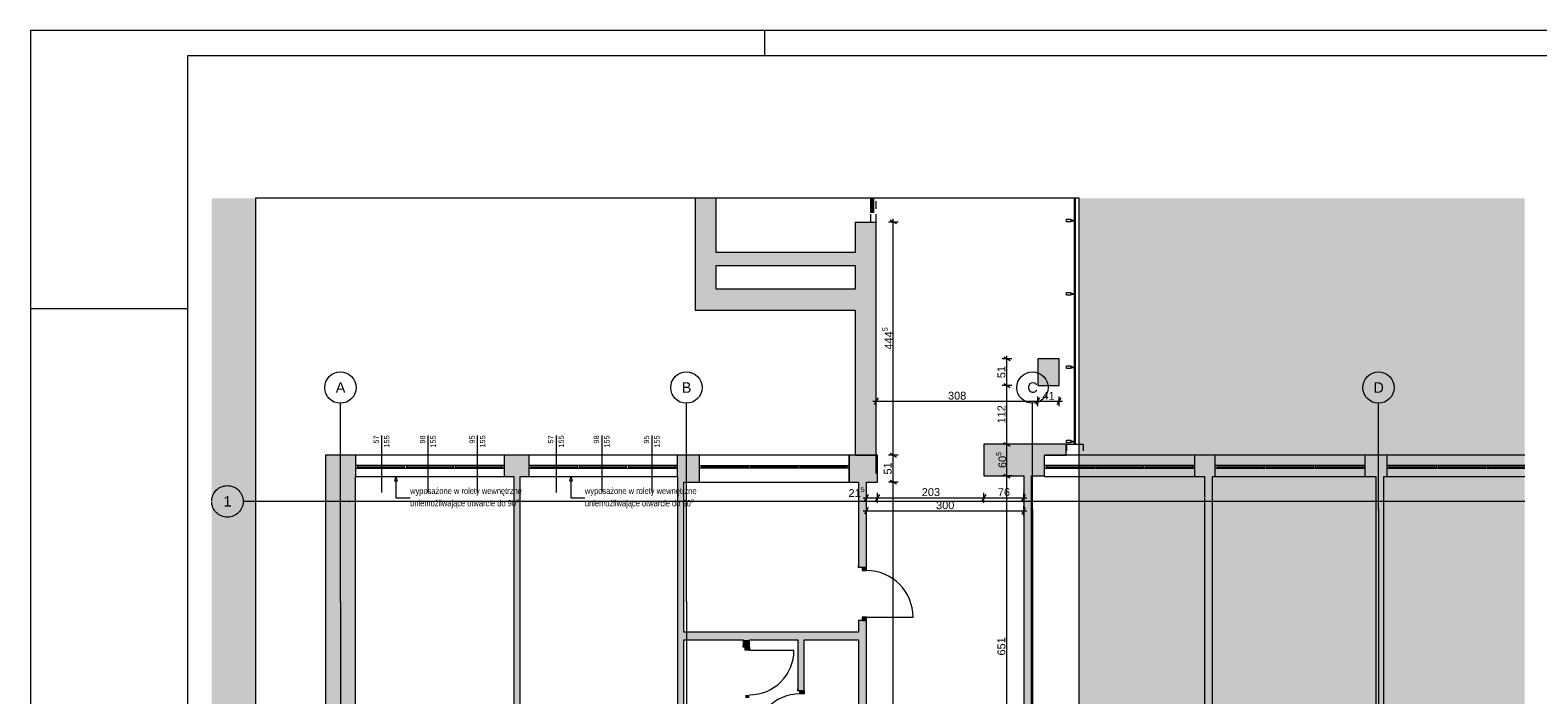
# Paper-space layout 'A-05 INWENTARYZACJA - PIĘTRO 2' of a CAD drawing. Header units: millimetres. Extents: x 0 to 500, y 0 to 350.
# Tile 6 of 11: x 0 to 287, y 223 to 350. Entities that reach past the tile are written whole.
import ezdxf
from ezdxf.xclip import XClip

# ---------------------------------------------------------------- set-up
doc = ezdxf.new("R2010")
doc.units = ezdxf.units.MM
doc.header["$MEASUREMENT"] = 0
doc.header["$XCLIPFRAME"] = 0
for name, pattern in [('DASHDOTX2', [1000, 500, -250, 0, -250]), ('Przer. długie kreski', [2.5, 1.5, -1]), ('PRZERYWANA_DU_A', [550, 350, -200])]:
    doc.linetypes.add(name, pattern=pattern)
for name, color, linetype, lineweight in [('0_Nr_pióra__2', 8, 'Continuous', 13), ('A_podkład_Nr_pióra__2', 8, 'Continuous', 13), ('A_stolarka_Nr_pióra__3', 252, 'Continuous', 13), ('A_winda_Nr_pióra__1', 7, 'Continuous', 20), ('A_wymiary_Nr_pióra__1', 7, 'Continuous', 20), ('A_wymiary_Nr_pióra__2', 8, 'Continuous', 13), ('A_ściany_Nr_pióra__1', 7, 'Continuous', 20), ('Drzwi Archicad_Nr_pióra__1', 7, 'Continuous', 20)]:
    doc.layers.add(name, color=color, linetype=linetype, lineweight=lineweight)
for name, color, linetype, lineweight, true_color in [('A_Arkusz_Nr_pióra__255', 7, 'Continuous', 15, 0x242424), ('A_linie_Nr_pióra__7', 7, 'Continuous', 18, 0x171717), ('A_opis_Nr_pióra__255', 7, 'Continuous', 15, 0x242424), ('A_opis_Nr_pióra__8', 7, 'Continuous', 13, 0x4c4c4c), ('A_osie_Nr_pióra__16', 7, 'Continuous', 5, 0x0f0f0f), ('A_osie_Nr_pióra__76', 7, 'Continuous', 5, 0x2d2d2d), ('A_ściany_Nr_pióra__19', 7, 'Continuous', 5, 0x191919), ('Okna Archicada_Nr_pióra__19', 7, 'Continuous', 5, 0x191919)]:
    doc.layers.add(name, color=color, linetype=linetype, lineweight=lineweight, true_color=true_color)
for name, color, linetype in [('A_podrys', 7, 'Continuous'), ('A_winda', 7, 'Continuous'), ('A_ściany', 7, 'Continuous'), ('Drzwi Archicad', 7, 'Continuous')]:
    doc.layers.add(name, color=color, linetype=linetype)
doc.styles.add('STYL_AUTOMATYCZNY_1', font='arial.ttf')
doc.styles.add('STYL_AUTOMATYCZNY_2', font='ARIALN.TTF')
doc.styles.add('STYL_AUTOMATYCZNY_4', font='arial.ttf')

# ---------------------------------------------------------------- blocks, each defined once
blk = doc.blocks.new('Rysunek_1_1', base_point=(-1584.22, -269.95))
at = {"linetype": 'Continuous', "lineweight": 0, "true_color": 0x484848}
for points in [[(34.52, 317.93), (34.52, 114.12), (42.91, 114.12), (42.91, 317.93)], [(199.97, 317.93), (199.97, 204.12), (284.97, 204.12), (284.97, 317.93)]]:
    blk.add_hatch(color=251, dxfattribs=at).paths.add_polyline_path(points)
at = {"layer": 'A_winda', "linetype": 'Continuous', "lineweight": 0, "true_color": 0xfdfdfd}
blk.add_hatch(color=7, dxfattribs=at).paths.add_polyline_path([(160.77, 317.93), (160.27, 317.93), (160.27, 315.24), (160.77, 315.24)])
at = {"layer": 'A_ściany', "linetype": 'Continuous', "lineweight": 0, "true_color": 0x000000}
for points in [[(126.77, 317.93), (126.77, 296.6), (130.77, 300.6), (130.77, 317.93)], [(157.27, 268.93), (161.27, 268.93), (161.27, 313.4), (157.27, 313.4)], [(130.77, 305.1), (157.27, 305.1), (157.27, 307.6), (130.77, 307.6)], [(126.77, 296.6), (157.27, 296.6), (157.27, 300.6), (130.77, 300.6)], [(192.09, 287.29), (192.09, 282.21), (196.19, 282.21), (196.19, 287.29)], [(197.49, 271), (181.82, 271), (181.82, 264.97), (193.38, 264.97), (193.38, 268.93), (197.49, 268.93)], [(61.96, 268.93), (56.25, 268.93), (61.96, 264.88)], [(56.25, 268.93), (56.25, 202.47), (61.96, 202.47), (61.96, 264.88)], [(94.99, 264.88), (94.99, 268.93), (90.29, 268.93), (90.29, 264.88)], [(123.39, 264.88), (123.39, 268.93), (123.32, 268.93), (123.32, 264.88)], [(123.39, 268.93), (123.39, 263.81), (127.54, 263.81), (127.54, 268.93)], [(156.1, 268.93), (156.1, 263.81), (161.27, 263.81), (161.54, 263.81), (161.54, 268.93), (161.27, 268.93), (157.27, 268.93)], [(225.88, 264.88), (225.88, 268.93), (221.98, 268.93), (221.98, 264.88)], [(258.68, 264.88), (258.68, 268.93), (254.48, 268.93), (254.48, 264.88)], [(92.14, 214.49), (93.34, 214.49), (93.34, 264.88), (92.14, 264.88)], [(190.92, 199.87), (190.92, 264.97), (189.42, 264.97), (189.42, 199.87)], [(225.39, 199.87), (225.39, 264.88), (223.89, 264.88), (223.89, 199.87)], [(258.08, 199.87), (258.08, 264.88), (256.58, 264.88), (256.58, 199.87)], [(124.59, 207.97), (124.59, 263.81), (123.39, 263.81), (123.39, 207.97)], [(159.4, 263.81), (157.9, 263.81), (157.9, 247.52), (159.4, 247.52)], [(157.9, 202.47), (159.4, 198.77), (159.4, 237.42), (157.9, 237.42)], [(157.9, 235.2), (124.59, 235.2), (124.59, 233.7), (157.9, 233.7)], [(137.09, 233.7), (135.89, 233.7), (135.89, 232.31), (137.09, 232.31)], [(146.33, 233.7), (146.32, 223.99), (147.52, 223.99), (147.53, 233.7)]]:
    blk.add_hatch(color=18, dxfattribs=at).paths.add_polyline_path(points)
at = {"layer": 'Drzwi Archicad', "linetype": 'Continuous', "lineweight": 0, "true_color": 0xfdfdfd}
for points in [[(158.6, 247.52), (158.6, 246.92), (159.4, 246.92), (159.4, 247.52)], [(159.4, 237.42), (159.4, 238.02), (158.6, 238.02), (158.6, 237.42)], [(137.09, 232.31), (136.29, 232.31), (136.29, 231.71), (137.09, 231.71)], [(136.29, 222.61), (137.09, 222.61), (137.09, 223.21), (136.29, 223.21)], [(147.52, 223.99), (146.72, 223.99), (146.72, 223.39), (147.52, 223.39)]]:
    blk.add_hatch(color=7, dxfattribs=at).paths.add_polyline_path(points)
at = {"layer": '0_Nr_pióra__2', "color": 8, "linetype": 'PRZERYWANA_DU_A', "lineweight": 13, "flags": 128}
for points in [[(42.91, 317.93), (42.91, 114.12)], [(199.97, 317.93), (42.91, 317.93)], [(284.97, 204.12), (199.97, 204.12), (199.97, 317.93)]]:
    blk.add_lwpolyline(points, dxfattribs=at)
at = {"layer": 'A_linie_Nr_pióra__7', "color": 250, "linetype": 'Continuous', "lineweight": 18, "true_color": 0x171717}
blk.add_line((161.21, 286.16), (161.21, 265.42), dxfattribs=at)
at = {"layer": 'A_opis_Nr_pióra__255', "color": 250, "linetype": 'Continuous', "lineweight": 15, "true_color": 0x242424}
for p, q in [((69.67, 264.88), (69.42, 263.95)), ((69.67, 264.88), (69.92, 263.95)), ((103.01, 264.88), (102.76, 263.95)), ((103.01, 264.88), (103.26, 263.95)), ((69.92, 263.95), (69.42, 263.95)), ((69.67, 263.95), (69.67, 260.79)), ((103.26, 263.95), (102.76, 263.95)), ((103.01, 263.95), (103.01, 260.79)), ((69.67, 260.79), (72.38, 260.79)), ((103.01, 260.79), (105.71, 260.79))]:
    blk.add_line(p, q, dxfattribs=at)
at = {"layer": 'A_osie_Nr_pióra__16', "color": 250, "linetype": 'DASHDOTX2', "lineweight": 5, "true_color": 0x0f0f0f}
for p, q in [((59.08, 240.94), (59.08, 278.83)), ((125.08, 240.94), (125.08, 278.83)), ((191.08, 258.58), (191.08, 278.83)), ((257.08, 258.58), (257.08, 278.83)), ((60.78, 260.12), (40.52, 260.12)), ((284.97, 260.12), (60.78, 260.12)), ((60.78, 260.12), (60.78, 260.12)), ((191.08, 258.58), (191.08, 114.12)), ((257.08, 258.58), (257.08, 114.12)), ((59.08, 240.94), (59.08, 114.12)), ((125.08, 240.94), (125.08, 114.12))]:
    blk.add_line(p, q, dxfattribs=at)
for p in [(60.78, 260.12), (191.08, 258.58), (191.08, 258.58), (257.08, 258.58), (257.08, 258.58), (59.08, 240.94), (59.08, 240.94), (125.08, 240.94), (125.08, 240.94)]:
    blk.add_point(p, dxfattribs=at)
at = {"layer": 'A_osie_Nr_pióra__76', "color": 250, "linetype": 'Continuous', "lineweight": 5, "true_color": 0x2d2d2d}
for centre in [(59.08, 281.83), (125.08, 281.83), (191.08, 281.83), (257.08, 281.83), (37.52, 260.12)]:
    blk.add_circle(centre, 3, dxfattribs=at)
at = {"layer": 'A_podkład_Nr_pióra__2', "color": 8, "linetype": 'Continuous', "lineweight": 13}
for p, q in [((199.02, 317.93), (199.02, 270.95)), ((199.27, 270.95), (199.27, 317.93)), ((197.58, 313.41), (197.58, 313.93)), ((197.58, 313.93), (198.4, 313.93)), ((198.4, 313.93), (198.4, 313.41)), ((198.4, 313.77), (199.02, 313.77)), ((199.02, 313.57), (198.4, 313.57)), ((199.22, 313.93), (199.02, 313.93)), ((199.22, 313.41), (199.22, 313.93)), ((198.4, 313.41), (197.58, 313.41)), ((199.02, 313.41), (199.22, 313.41)), ((197.58, 299.43), (197.58, 299.94)), ((197.58, 299.94), (198.4, 299.94)), ((198.4, 299.43), (197.58, 299.43)), ((198.4, 299.94), (198.4, 299.43)), ((198.4, 299.79), (199.02, 299.79)), ((199.02, 299.58), (198.4, 299.58)), ((199.22, 299.94), (199.02, 299.94)), ((199.02, 299.43), (199.22, 299.43)), ((199.22, 299.43), (199.22, 299.94)), ((157.27, 296.6), (157.27, 269.75)), ((197.58, 285.45), (197.58, 285.96)), ((197.58, 285.96), (198.4, 285.96)), ((198.4, 285.45), (197.58, 285.45)), ((198.4, 285.96), (198.4, 285.45)), ((198.4, 285.81), (199.02, 285.81)), ((199.02, 285.6), (198.4, 285.6)), ((199.22, 285.96), (199.02, 285.96)), ((199.02, 285.45), (199.22, 285.45)), ((199.22, 285.45), (199.22, 285.96)), ((197.58, 271.26), (197.58, 271.77)), ((197.58, 271.77), (198.4, 271.77)), ((198.4, 271.26), (197.58, 271.26)), ((197.62, 269.75), (197.62, 270.95)), ((200.77, 270.95), (197.62, 270.95)), ((198.4, 271.77), (198.4, 271.26)), ((198.4, 271.62), (199.02, 271.62)), ((199.02, 271.41), (198.4, 271.41)), ((199.22, 271.77), (199.02, 271.77)), ((199.02, 271.26), (199.22, 271.26)), ((199.22, 271.26), (199.22, 271.77)), ((200.77, 270.95), (200.77, 269.75))]:
    blk.add_line(p, q, dxfattribs=at)
at = {"layer": 'A_stolarka_Nr_pióra__3', "color": 252, "linetype": 'Continuous', "lineweight": 13}
for p, q in [((66.92, 272.7), (66.92, 261.82)), ((75.75, 272.7), (75.75, 261.82)), ((85.19, 272.7), (85.19, 261.82)), ((100.2, 272.7), (100.2, 261.82)), ((108.91, 272.7), (108.91, 261.82)), ((118.45, 272.7), (118.45, 261.82))]:
    blk.add_line(p, q, dxfattribs=at)
at = {"layer": 'A_winda_Nr_pióra__1', "color": 7, "linetype": 'Przer. długie kreski', "lineweight": 20}
for p, q in [((160.27, 313.4), (160.27, 317.93)), ((161.27, 313.4), (161.27, 317.93))]:
    blk.add_line(p, q, dxfattribs=at)
at = {"layer": 'A_winda_Nr_pióra__1', "color": 7, "linetype": 'Continuous', "lineweight": 20, "flags": 128}
blk.add_lwpolyline([(160.77, 317.93), (160.77, 315.24), (160.27, 315.24), (160.27, 317.93)], dxfattribs=at)
at = {"layer": 'A_wymiary_Nr_pióra__1', "color": 7, "linetype": 'Continuous', "lineweight": 20}
for p, q in [((165.16, 313.04), (163.91, 313.76)), ((186.84, 286.93), (185.59, 287.65)), ((185.59, 282.57), (186.84, 281.85)), ((161.63, 279.84), (160.91, 278.59)), ((192.45, 279.84), (191.72, 278.59)), ((195.82, 278.59), (196.55, 279.84)), ((185.59, 271.36), (186.84, 270.64)), ((163.91, 269.29), (165.16, 268.57)), ((185.59, 265.33), (186.84, 264.61)), ((163.91, 264.17), (165.16, 263.45)), ((159.76, 261.44), (159.03, 260.19)), ((159.76, 258.94), (159.03, 257.69)), ((161.9, 261.44), (161.17, 260.19)), ((182.18, 261.44), (181.45, 260.19)), ((189.05, 260.19), (189.78, 261.44)), ((189.05, 257.69), (189.78, 258.94))]:
    blk.add_line(p, q, dxfattribs=at)
at = {"layer": 'A_wymiary_Nr_pióra__2', "color": 8, "linetype": 'Continuous', "lineweight": 13}
for p, q in [((164.54, 313.4), (164.54, 314.01)), ((165.47, 313.4), (163.6, 313.4)), ((164.54, 268.93), (164.54, 313.4)), ((186.22, 287.29), (186.22, 287.9)), ((187.15, 287.29), (185.28, 287.29)), ((186.22, 282.21), (186.22, 287.29)), ((187.15, 282.21), (185.28, 282.21)), ((186.22, 271), (186.22, 282.21)), ((160.66, 279.21), (161.27, 279.21)), ((161.27, 278.27), (161.27, 280.15)), ((161.27, 279.21), (192.09, 279.21)), ((192.09, 278.27), (192.09, 280.15)), ((192.09, 279.21), (196.19, 279.21)), ((196.19, 278.27), (196.19, 280.15)), ((196.19, 279.21), (196.8, 279.21)), ((187.15, 271), (185.28, 271)), ((186.22, 264.97), (186.22, 271)), ((165.47, 268.93), (163.6, 268.93)), ((164.54, 263.81), (164.54, 268.93)), ((187.15, 264.97), (185.28, 264.97)), ((186.22, 199.87), (186.22, 264.97)), ((159.4, 259.87), (159.4, 261.75)), ((161.54, 259.87), (161.54, 261.75)), ((165.47, 263.81), (163.6, 263.81)), ((164.54, 173.13), (164.54, 263.81)), ((181.82, 259.87), (181.82, 261.75)), ((189.42, 259.87), (189.42, 261.75)), ((158.78, 260.81), (159.4, 260.81)), ((159.4, 260.81), (161.54, 260.81)), ((159.4, 257.37), (159.4, 259.25)), ((161.54, 260.81), (181.82, 260.81)), ((181.82, 260.81), (189.42, 260.81)), ((189.42, 260.81), (190.03, 260.81)), ((189.42, 257.37), (189.42, 259.25)), ((158.78, 258.31), (159.4, 258.31)), ((159.4, 258.31), (189.42, 258.31)), ((189.42, 258.31), (190.03, 258.31))]:
    blk.add_line(p, q, dxfattribs=at)
at = {"layer": 'A_ściany_Nr_pióra__1', "color": 7, "linetype": 'Continuous', "lineweight": 20}
for p, q in [((157.27, 313.4), (161.27, 313.4)), ((61.96, 268.93), (61.96, 264.88)), ((90.29, 268.93), (90.29, 264.88)), ((94.99, 268.93), (94.99, 264.88)), ((123.32, 268.93), (123.32, 264.88)), ((127.54, 263.81), (127.54, 268.93)), ((221.98, 268.93), (221.98, 264.88)), ((225.88, 268.93), (225.88, 264.88)), ((254.48, 268.93), (254.48, 264.88)), ((258.68, 268.93), (258.68, 264.88)), ((157.9, 247.52), (157.9, 247.89)), ((158.6, 247.52), (157.9, 247.52)), ((159.4, 247.52), (158.6, 247.52)), ((157.9, 237.42), (157.9, 237.05)), ((158.6, 237.42), (157.9, 237.42)), ((159.4, 237.42), (158.6, 237.42)), ((135.89, 232.31), (135.89, 232.68)), ((136.29, 232.31), (135.89, 232.31)), ((137.09, 232.31), (136.29, 232.31)), ((146.32, 223.99), (146.32, 224.36)), ((146.72, 223.99), (146.32, 223.99)), ((147.52, 223.99), (146.72, 223.99))]:
    blk.add_line(p, q, dxfattribs=at)
at = {"layer": 'A_ściany_Nr_pióra__1', "color": 7, "linetype": 'Continuous', "lineweight": 20, "flags": 128}
for points in [[(126.77, 317.93), (126.77, 296.6)], [(130.77, 307.6), (130.77, 317.93)], [(157.27, 313.4), (157.27, 307.6)], [(161.27, 268.93), (161.27, 313.4)], [(157.27, 307.6), (130.77, 307.6)], [(130.77, 300.6), (130.77, 305.1)], [(130.77, 305.1), (157.27, 305.1)], [(157.27, 305.1), (157.27, 300.6)], [(157.27, 300.6), (130.77, 300.6)], [(126.77, 296.6), (157.27, 296.6)], [(157.27, 296.6), (157.27, 268.93)], [(192.09, 287.29), (192.09, 282.21)], [(196.19, 287.29), (192.09, 287.29)], [(196.19, 282.21), (196.19, 287.29)], [(192.09, 282.21), (196.19, 282.21)], [(197.49, 271), (181.82, 271)], [(181.82, 271), (181.82, 264.97)], [(197.49, 268.93), (197.49, 271)], [(61.96, 268.93), (56.25, 268.93)], [(56.25, 268.93), (56.25, 202.47)], [(94.99, 268.93), (90.29, 268.93)], [(123.39, 268.93), (123.32, 268.93)], [(127.54, 268.93), (123.39, 268.93)], [(156.1, 263.81), (156.1, 268.93)], [(156.1, 268.93), (156.1, 263.81)], [(157.27, 268.93), (156.1, 268.93)], [(161.27, 268.93), (157.27, 268.93)], [(157.27, 268.93), (161.27, 268.93)], [(161.54, 268.93), (161.27, 268.93)], [(161.54, 263.81), (161.54, 268.93)], [(193.38, 264.97), (193.38, 268.93)], [(193.38, 268.93), (197.49, 268.93)], [(225.88, 268.93), (221.98, 268.93)], [(258.68, 268.93), (254.48, 268.93)], [(61.96, 202.47), (61.96, 264.88)], [(90.29, 264.88), (92.14, 264.88)], [(92.14, 264.88), (92.14, 214.49)], [(93.34, 264.88), (94.99, 264.88)], [(93.34, 214.49), (93.34, 264.88)], [(123.32, 264.88), (123.39, 264.88)], [(123.39, 264.88), (123.39, 263.81)], [(181.82, 264.97), (189.42, 264.97)], [(189.42, 264.97), (189.42, 199.87)], [(190.92, 201.37), (190.92, 264.97)], [(190.92, 264.97), (193.38, 264.97)], [(221.98, 264.88), (223.89, 264.88)], [(223.89, 264.88), (223.89, 201.37)], [(225.39, 201.37), (225.39, 264.88)], [(225.39, 264.88), (225.88, 264.88)], [(254.48, 264.88), (256.58, 264.88)], [(256.58, 264.88), (256.58, 201.37)], [(258.08, 201.37), (258.08, 264.88)], [(258.08, 264.88), (258.68, 264.88)], [(123.39, 263.81), (123.39, 207.97)], [(124.59, 263.81), (127.54, 263.81)], [(124.59, 235.2), (124.59, 263.81)], [(156.1, 263.81), (157.9, 263.81)], [(157.9, 263.81), (157.9, 247.52)], [(159.4, 247.52), (159.4, 263.81)], [(159.4, 263.81), (161.27, 263.81)], [(161.27, 263.81), (161.54, 263.81)], [(157.9, 237.42), (157.9, 235.2)], [(159.4, 198.77), (159.4, 237.42)], [(157.9, 235.2), (124.59, 235.2)], [(124.59, 207.97), (124.59, 233.7)], [(124.59, 233.7), (135.89, 233.7)], [(135.89, 233.7), (135.89, 232.31)], [(137.09, 233.7), (146.33, 233.7)], [(137.09, 232.31), (137.09, 233.7)], [(146.33, 233.7), (146.32, 223.99)], [(147.52, 223.99), (147.53, 233.7)], [(147.53, 233.7), (157.9, 233.7)], [(157.9, 233.7), (157.9, 212.9)]]:
    blk.add_lwpolyline(points, dxfattribs=at)
at = {"layer": 'A_ściany_Nr_pióra__19', "color": 250, "linetype": 'Continuous', "lineweight": 5, "true_color": 0x191919}
for p, q in [((90.29, 268.93), (61.96, 268.93)), ((123.32, 268.93), (94.99, 268.93)), ((156.1, 268.93), (127.54, 268.93)), ((221.98, 268.93), (193.38, 268.93)), ((254.48, 268.93), (225.88, 268.93)), ((284.97, 268.93), (258.68, 268.93)), ((61.96, 264.88), (90.29, 264.88)), ((94.99, 264.88), (123.32, 264.88)), ((193.38, 264.88), (221.98, 264.88)), ((225.88, 264.88), (254.48, 264.88)), ((258.68, 264.88), (284.97, 264.88)), ((127.54, 263.81), (156.1, 263.81))]:
    blk.add_line(p, q, dxfattribs=at)
at = {"layer": 'Drzwi Archicad_Nr_pióra__1', "color": 7, "linetype": 'Continuous', "lineweight": 20}
for p, q in [((157.27, 313.4), (161.27, 313.4)), ((157.9, 247.52), (157.9, 247.89)), ((157.9, 247.52), (157.9, 247.89)), ((158.6, 247.52), (157.9, 247.52)), ((158.6, 247.52), (157.9, 247.52)), ((158.6, 247.52), (158.6, 246.92)), ((159.4, 247.52), (158.6, 247.52)), ((159.4, 247.52), (158.6, 247.52)), ((159.4, 247.52), (158.6, 247.52)), ((159.4, 246.92), (159.4, 247.52)), ((158.6, 246.92), (159.4, 246.92)), ((158.6, 237.42), (157.9, 237.42)), ((158.6, 237.42), (157.9, 237.42)), ((157.9, 237.42), (157.9, 237.05)), ((157.9, 237.42), (157.9, 237.05)), ((159.4, 238.02), (158.6, 238.02)), ((158.6, 238.02), (158.6, 237.42)), ((158.6, 237.42), (159.4, 237.42)), ((159.4, 237.42), (158.6, 237.42)), ((159.4, 237.42), (158.6, 237.42)), ((159.4, 237.42), (159.4, 238.02)), ((159.4, 238.02), (168.3, 238.02)), ((135.89, 232.31), (135.89, 232.68)), ((135.89, 232.31), (135.89, 232.68)), ((136.29, 232.31), (135.89, 232.31)), ((136.29, 232.31), (135.89, 232.31)), ((136.29, 231.71), (136.29, 232.31)), ((136.29, 232.31), (137.09, 232.31)), ((137.09, 232.31), (136.29, 232.31)), ((137.09, 232.31), (136.29, 232.31)), ((137.09, 231.71), (136.29, 231.71)), ((137.09, 232.31), (137.09, 231.71)), ((137.09, 231.71), (145.59, 231.71)), ((146.32, 223.99), (146.32, 224.36)), ((146.32, 223.99), (146.32, 224.36)), ((146.72, 223.99), (146.32, 223.99)), ((146.72, 223.99), (146.32, 223.99)), ((146.72, 223.39), (146.72, 223.99)), ((146.72, 223.99), (147.52, 223.99)), ((147.52, 223.99), (146.72, 223.99)), ((147.52, 223.99), (146.72, 223.99)), ((147.52, 223.39), (146.72, 223.39)), ((147.52, 223.99), (147.52, 223.39))]:
    blk.add_line(p, q, dxfattribs=at)
for centre, radius, start, end in [((159.4, 238.02), 8.9, 0, 90), ((137.09, 231.71), 8.5, 270, 0), ((146.71, 214.89), 8.5, 89.94, 179.94)]:
    blk.add_arc(centre, radius, start, end, dxfattribs=at)
at = {"layer": 'Okna Archicada_Nr_pióra__19', "color": 250, "linetype": 'Continuous', "lineweight": 5, "true_color": 0x191919}
for p, q in [((90.29, 266.93), (61.96, 266.93)), ((61.96, 266.93), (61.96, 266.43)), ((61.96, 266.43), (90.29, 266.43)), ((62.36, 266.93), (62.36, 266.43)), ((62.36, 266.68), (71.27, 266.68)), ((71.27, 266.93), (71.27, 266.43)), ((71.67, 266.93), (71.67, 266.43)), ((71.67, 266.68), (80.58, 266.68)), ((80.58, 266.93), (80.58, 266.43)), ((80.98, 266.93), (80.98, 266.43)), ((80.98, 266.68), (89.89, 266.68)), ((89.89, 266.93), (89.89, 266.43)), ((90.29, 266.43), (90.29, 266.93)), ((123.32, 266.93), (94.99, 266.93)), ((94.99, 266.93), (94.99, 266.43)), ((94.99, 266.43), (123.32, 266.43)), ((95.39, 266.93), (95.39, 266.43)), ((95.39, 266.68), (104.3, 266.68)), ((104.3, 266.93), (104.3, 266.43)), ((104.7, 266.93), (104.7, 266.43)), ((104.7, 266.68), (113.61, 266.68)), ((113.61, 266.93), (113.61, 266.43)), ((114.01, 266.93), (114.01, 266.43)), ((114.01, 266.68), (122.92, 266.68)), ((122.92, 266.93), (122.92, 266.43)), ((123.32, 266.43), (123.32, 266.93)), ((127.54, 266.43), (127.54, 266.93)), ((127.54, 266.93), (156.1, 266.93)), ((156.1, 266.43), (127.54, 266.43)), ((127.94, 266.93), (127.94, 266.43)), ((136.92, 266.68), (127.94, 266.68)), ((136.92, 266.93), (136.92, 266.43)), ((137.32, 266.93), (137.32, 266.43)), ((146.31, 266.68), (137.32, 266.68)), ((146.31, 266.93), (146.31, 266.43)), ((146.71, 266.93), (146.71, 266.43)), ((155.7, 266.68), (146.71, 266.68)), ((155.7, 266.93), (155.7, 266.43)), ((156.1, 266.93), (156.1, 266.43)), ((221.98, 266.93), (193.38, 266.93)), ((193.38, 266.93), (193.38, 266.43)), ((193.38, 266.43), (221.98, 266.43)), ((193.78, 266.93), (193.78, 266.43)), ((193.78, 266.68), (202.78, 266.68)), ((202.78, 266.93), (202.78, 266.43)), ((203.18, 266.93), (203.18, 266.43)), ((203.18, 266.68), (212.18, 266.68)), ((212.18, 266.93), (212.18, 266.43)), ((212.58, 266.93), (212.58, 266.43)), ((212.58, 266.68), (221.58, 266.68)), ((221.58, 266.93), (221.58, 266.43)), ((221.98, 266.43), (221.98, 266.93)), ((254.48, 266.93), (225.88, 266.93)), ((225.88, 266.93), (225.88, 266.43)), ((225.88, 266.43), (254.48, 266.43)), ((226.28, 266.93), (226.28, 266.43)), ((226.28, 266.68), (235.28, 266.68)), ((235.28, 266.93), (235.28, 266.43)), ((235.68, 266.93), (235.68, 266.43)), ((235.68, 266.68), (244.68, 266.68)), ((244.68, 266.93), (244.68, 266.43)), ((245.08, 266.93), (245.08, 266.43)), ((245.08, 266.68), (254.08, 266.68)), ((254.08, 266.93), (254.08, 266.43)), ((254.48, 266.43), (254.48, 266.93)), ((284.97, 266.93), (258.68, 266.93)), ((258.68, 266.93), (258.68, 266.43)), ((258.68, 266.43), (284.97, 266.43)), ((259.08, 266.93), (259.08, 266.43)), ((259.08, 266.68), (268.08, 266.68)), ((268.08, 266.93), (268.08, 266.43)), ((268.48, 266.93), (268.48, 266.43)), ((268.48, 266.68), (277.48, 266.68)), ((277.48, 266.93), (277.48, 266.43)), ((277.88, 266.93), (277.88, 266.43)), ((277.88, 266.68), (284.97, 266.68))]:
    blk.add_line(p, q, dxfattribs=at)
at = {"layer": 'A_opis_Nr_pióra__8', "color": 251, "linetype": 'Continuous', "lineweight": 13, "true_color": 0x4c4c4c, "char_height": 1.2, "width": 18.9636, "attachment_point": 4, "line_spacing_factor": 1.000096, "style": 'STYL_AUTOMATYCZNY_2'}
for insert in [(72.38, 260.76), (105.71, 260.76)]:
    blk.add_mtext('\\A1;{\\pql;\\fArial Narrow|b0|i0|c238|p0;\\W1.000000;wyposażone w rolety wewnętrzne uniemożliwające otwarcie do 90\\fArial Narrow|b0|i0|c238|p0;\\W1.000000;\\A1{\\H.66x;\\So^  ;}}', dxfattribs=dict(at, insert=insert))
at = {"layer": 'A_osie_Nr_pióra__76', "color": 250, "linetype": 'Continuous', "lineweight": 5, "true_color": 0x2d2d2d, "char_height": 2, "attachment_point": 1, "style": 'STYL_AUTOMATYCZNY_1'}
for s, insert in [('\\A1;{\\pql;\\pt0;\\fArial|b0|i0|c238|p0;\\W1.000000;A}', (58.17, 282.83)), ('\\A1;{\\pql;\\pt0;\\fArial|b0|i0|c238|p0;\\W1.000000;B}', (124.17, 282.83)), ('\\A1;{\\pql;\\pt0;\\fArial|b0|i0|c238|p0;\\W1.000000;C}', (190.09, 282.83)), ('\\A1;{\\pql;\\pt0;\\fArial|b0|i0|c238|p0;\\W1.000000;D}', (256.09, 282.83)), ('\\A1;{\\pql;\\pt0;\\fArial|b0|i0|c238|p0;\\W1.000000;1}', (36.76, 261.12))]:
    blk.add_mtext(s, dxfattribs=dict(at, insert=insert))
at = {"layer": 'A_stolarka_Nr_pióra__3', "color": 252, "linetype": 'Continuous', "lineweight": 13, "char_height": 1, "attachment_point": 9, "rotation": 90, "style": 'STYL_AUTOMATYCZNY_1'}
for s, insert in [('\\A1;{\\pqr;\\fArial|b0|i0|c238|p0;\\W1.000000;57}', (66.43, 272.7)), ('\\A1;{\\pqr;\\fArial|b0|i0|c238|p0;\\W1.000000;155}', (68.43, 272.7)), ('\\A1;{\\pqr;\\fArial|b0|i0|c238|p0;\\W1.000000;98}', (75.27, 272.7)), ('\\A1;{\\pqr;\\fArial|b0|i0|c238|p0;\\W1.000000;155}', (77.27, 272.7)), ('\\A1;{\\pqr;\\fArial|b0|i0|c238|p0;\\W1.000000;95}', (84.71, 272.7)), ('\\A1;{\\pqr;\\fArial|b0|i0|c238|p0;\\W1.000000;155}', (86.71, 272.7)), ('\\A1;{\\pqr;\\fArial|b0|i0|c238|p0;\\W1.000000;57}', (99.71, 272.7)), ('\\A1;{\\pqr;\\fArial|b0|i0|c238|p0;\\W1.000000;155}', (101.71, 272.7)), ('\\A1;{\\pqr;\\fArial|b0|i0|c238|p0;\\W1.000000;98}', (108.42, 272.7)), ('\\A1;{\\pqr;\\fArial|b0|i0|c238|p0;\\W1.000000;155}', (110.42, 272.7)), ('\\A1;{\\pqr;\\fArial|b0|i0|c238|p0;\\W1.000000;95}', (117.97, 272.7)), ('\\A1;{\\pqr;\\fArial|b0|i0|c238|p0;\\W1.000000;155}', (119.97, 272.7))]:
    blk.add_mtext(s, dxfattribs=dict(at, insert=insert))
at = {"layer": 'A_wymiary_Nr_pióra__1', "color": 7, "linetype": 'Continuous', "lineweight": 20, "char_height": 1.5, "attachment_point": 7, "rotation": 90, "style": 'STYL_AUTOMATYCZNY_1'}
for s, insert in [('\\A1;{\\pql;\\fArial|b0|i0|c238|p0;\\W1.000000;444\\fArial|b0|i0|c238|p0;\\W1.000000;\\A1{\\H.66x;\\S5^  ;}}', (164.83, 289.07)), ('\\A1;{\\pql;\\fArial|b0|i0|c238|p0;\\W1.000000;60\\fArial|b0|i0|c238|p0;\\W1.000000;\\A1{\\H.66x;\\S5^  ;}}', (186.52, 266.47))]:
    blk.add_mtext(s, dxfattribs=dict(at, insert=insert))
at = {"layer": 'A_wymiary_Nr_pióra__1', "color": 7, "linetype": 'Continuous', "lineweight": 20, "char_height": 1.5, "attachment_point": 7, "rotation": 90, "style": 'STYL_AUTOMATYCZNY_4'}
for s, insert, width in [('\\A1;{\\pql;\\fArial|b0|i0|c238|p0;\\W1.000000;51}', (185.92, 283.61), 2.2882), ('\\A1;{\\pql;\\fArial|b0|i0|c238|p0;\\W1.000000;112}', (185.92, 274.97), 3.2796), ('\\A1;{\\pql;\\fArial|b0|i0|c238|p0;\\W1.000000;51}', (164.24, 265.23), 2.2882), ('\\A1;{\\pql;\\fArial|b0|i0|c238|p0;\\W1.000000;651}', (185.92, 230.71), 3.4323)]:
    blk.add_mtext(s, dxfattribs=dict(at, insert=insert, width=width))
at = {"layer": 'A_wymiary_Nr_pióra__1', "color": 7, "linetype": 'Continuous', "lineweight": 20, "char_height": 1.5, "attachment_point": 7, "style": 'STYL_AUTOMATYCZNY_4'}
for s, insert, width in [('\\A1;{\\pql;\\fArial|b0|i0|c238|p0;\\W1.000000;308}', (174.96, 279.51), 3.4323), ('\\A1;{\\pql;\\fArial|b0|i0|c238|p0;\\W1.000000;41}', (192.99, 279.51), 2.2882), ('\\A1;{\\pql;\\fArial|b0|i0|c238|p0;\\W1.000000;203}', (169.96, 261.11), 3.4323), ('\\A1;{\\pql;\\fArial|b0|i0|c238|p0;\\W1.000000;76}', (184.47, 261.11), 2.2882), ('\\A1;{\\pql;\\fArial|b0|i0|c238|p0;\\W1.000000;300}', (172.69, 258.61), 3.4323)]:
    blk.add_mtext(s, dxfattribs=dict(at, insert=insert, width=width))
at = {"layer": 'A_wymiary_Nr_pióra__1', "color": 7, "linetype": 'Continuous', "lineweight": 20, "insert": (155.99, 260.51), "char_height": 1.5, "attachment_point": 7, "style": 'STYL_AUTOMATYCZNY_1'}
blk.add_mtext('\\A1;{\\pql;\\fArial|b0|i0|c238|p0;\\W1.000000;21\\fArial|b0|i0|c238|p0;\\W1.000000;\\A1{\\H.66x;\\S5^  ;}}', dxfattribs=at)

psp = doc.layouts.new('A-05 INWENTARYZACJA - PIĘTRO 2')

# ---------------------------------------------------------------- linework, layer by layer
at = {"layer": 'A_Arkusz_Nr_pióra__255', "color": 250, "linetype": 'Continuous', "lineweight": 15, "true_color": 0x242424}
for p, q in [((140, 345.1), (140, 350)), ((495.1, 345.1), (29.9, 345.1)), ((29.9, 345.1), (29.9, 4.9)), ((-0.1, 296.9), (0.9, 296.9)), ((-0.1, 296.9), (29.9, 296.9))]:
    psp.add_line(p, q, dxfattribs=at)
at = {"layer": 'A_Arkusz_Nr_pióra__255', "color": 250, "linetype": 'Continuous', "lineweight": 15, "true_color": 0x242424, "flags": 128}
psp.add_lwpolyline([(0, 350), (500, 350), (500, 0), (0, 0)], close=True, dxfattribs=at)

# ---------------------------------------------------------------- block references
at = {"layer": 'A_podrys', "color": 37, "linetype": 'Continuous', "lineweight": 5, "true_color": 0x656532}
ref = psp.add_blockref('Rysunek_1_1', (-1584.22, -269.95), dxfattribs=at)
XClip(ref).set_block_clipping_path([(34.5247789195, 114.122345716), (284.9747501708, 317.932345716)])

doc.saveas('drawing.dxf')
